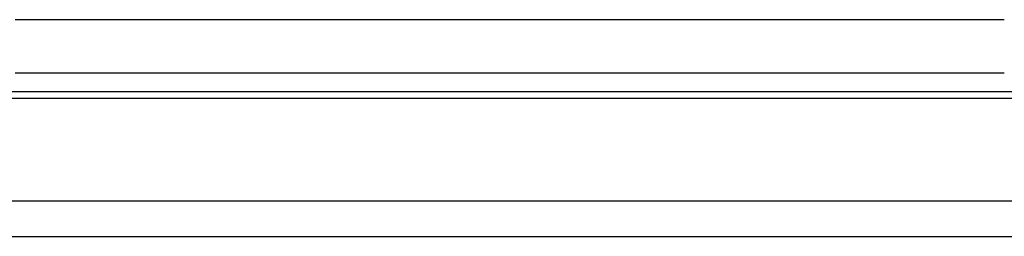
# Model space of a CAD drawing. Header units: millimetres. Extents: x 21 to 280, y -116 to 66.
# Tile 5 of 98: x 200 to 228, y -103 to -97. Entities that reach past the tile are written whole.
import ezdxf

# ---------------------------------------------------------------- set-up
doc = ezdxf.new("R2010")
doc.units = ezdxf.units.MM
doc.header["$LTSCALE"] = 0.15
doc.layers.add('OUT', color=3, linetype='CONTINUOUS')

msp = doc.modelspace()

# ---------------------------------------------------------------- linework, layer by layer
at = {"layer": 'OUT', "color": 0, "linetype": 'Continuous'}
msp.add_line((199.982, -96.756), (227.782, -96.756), dxfattribs=at)
at = {"layer": 'OUT', "color": 0}
for p, q in [((199.982, -98.256), (227.782, -98.256)), ((147.597, -98.963), (277.882, -98.963)), ((147.602, -98.783), (277.882, -98.783)), ((147.034, -101.856), (277.882, -101.856)), ((112.882, -102.856), (277.882, -102.856))]:
    msp.add_line(p, q, dxfattribs=at)

doc.saveas('drawing.dxf')
